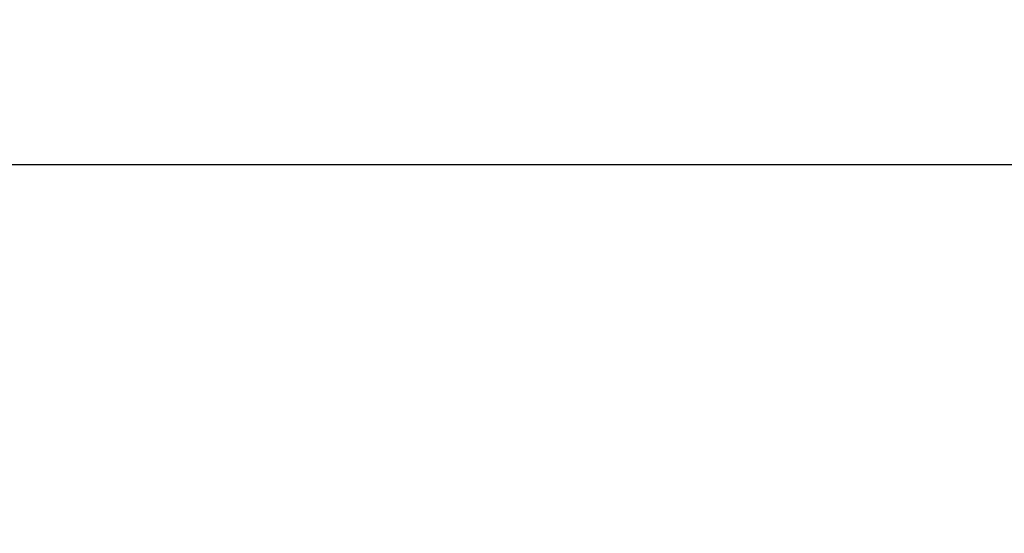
# Model space of a CAD drawing. Header units: millimetres. Extents: x -825 to -161, y -739 to 200.
# Tile 94 of 256: x -505.8402 to -505.8094, y -43.0327 to -43.0166. Entities that reach past the tile are written whole.
import ezdxf

# ---------------------------------------------------------------- set-up
doc = ezdxf.new("R2010")
doc.units = ezdxf.units.MM
doc.header["$MEASUREMENT"] = 0
doc.layers.add('Default', color=7, linetype='Continuous', true_color=0x000000)

# ---------------------------------------------------------------- blocks, each defined once
blk = doc.blocks.new('M3X10MM')
at = {"layer": 'Default', "extrusion": (-7.98303e-16, 1, -8.38761e-48)}
blk.add_arc((0, 0), 3.5, 0, 180, dxfattribs=at)
at = {"layer": 'Default', "extrusion": (-7.98303e-16, 1, 1.53695e-47)}
blk.add_arc((0, 0), 3.5, 180, 0, dxfattribs=at)
at = {"layer": 'Default', "extrusion": (4.49733e-17, 1, 0)}
blk.add_arc((0, 0, -1.031371), 2.468629, 0, 180, dxfattribs=at)
at = {"layer": 'Default', "extrusion": (-4.49733e-17, 1, 0)}
blk.add_arc((0, 0, -1.031371), 2.468629, 180, 0, dxfattribs=at)
at = {"layer": 'Default', "extrusion": (1.11022e-16, 1, 2.44249e-15)}
blk.add_arc((0, 0, -2.162742), 2, 180, 0, dxfattribs=at)
at = {"layer": 'Default', "extrusion": (-1.11022e-16, 1, -2.44249e-15)}
blk.add_arc((0, 0, -2.162742), 2, 0, 180, dxfattribs=at)
at = {"layer": 'Default', "extrusion": (0, 1, 0)}
for centre, start, end in [((0, 0, -5.081371), 180, 0), ((0, 0, -5.081371), 0, 180), ((0, 0, -8), 180, 360), ((0, 0, -8), 360, 180)]:
    blk.add_arc(centre, 2, start, end, dxfattribs=at)
at = {"layer": 'Default'}
for points in [[(0, -3.0734), (0.93768, -2.155876, 0.148838), (1.746286, -1.136045, 0.277188), (2.4003, 0, 0.381)], [(2.4003, 0, -0.381), (1.746294, -1.136032, -0.277189), (0.937673, -2.155883, -0.148837), (0, -3.0734)]]:
    blk.add_open_spline(points, degree=3, dxfattribs=at)
blk.add_open_spline([(2.4003, 0), (2.049692, -0.609018), (1.322943, -1.670302), (0.433024, -2.649684), (0, -3.0734)], degree=3, knots=[0.010016, 0.010016, 0.010016, 0.010016, 0.549743, 0.9905091, 0.9905091, 0.9905091, 0.9905091], dxfattribs=at)
blk = doc.blocks.new('M_COVER_ASM')
at = {"layer": 'Default', "rotation": 180}
blk.add_blockref('M3X10MM', (133.550939, 12.220803, 32.04294), dxfattribs=at)

msp = doc.modelspace()

# ---------------------------------------------------------------- block references
at = {"layer": 'Default', "extrusion": (0, -1, 0), "xscale": 1.342608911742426, "yscale": 1.342608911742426, "zscale": 1.342608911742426, "rotation": 359.9998767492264}
msp.add_blockref('M_COVER_ASM', (-682.475903, 20.483796), dxfattribs=at)

doc.saveas('drawing.dxf')
